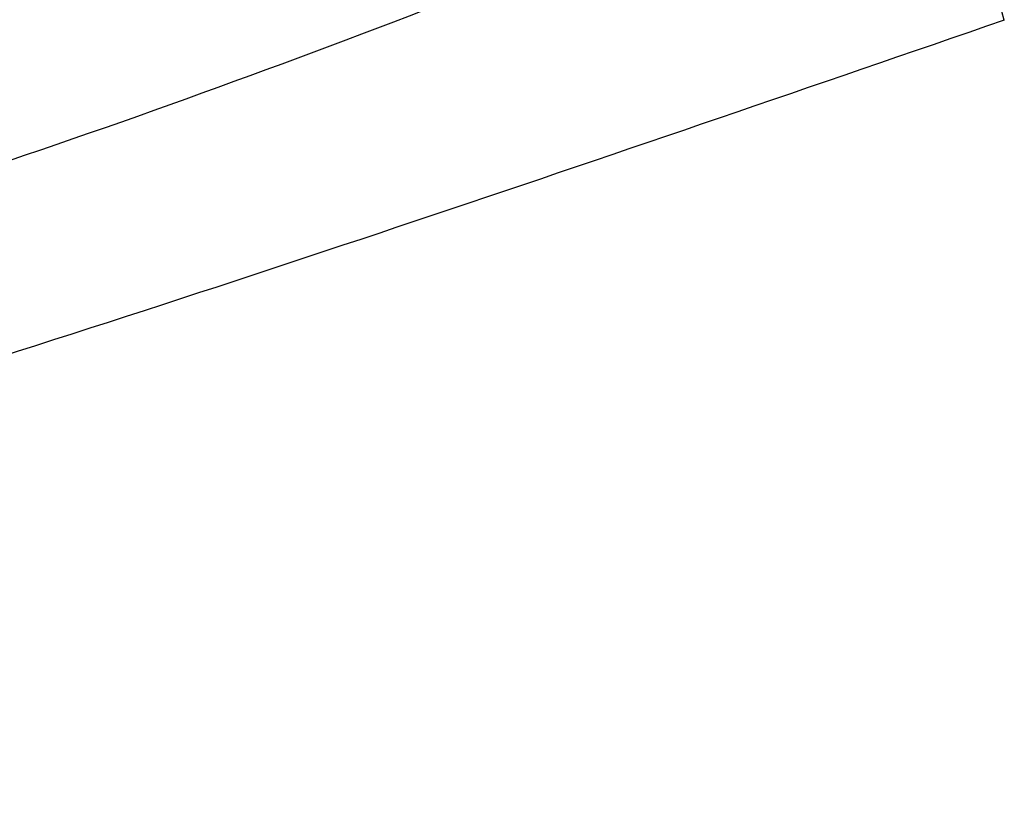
# Model space of a CAD drawing. Header units: millimetres. Extents: x -0.66 to 0.91, y -0.4 to 0.64.
# Tile 192 of 241: x 0.73915 to 0.75053, y 0.16424 to 0.17327. Entities that reach past the tile are written whole.
import ezdxf

# ---------------------------------------------------------------- set-up
doc = ezdxf.new("R2010")
doc.units = ezdxf.units.MM
doc.layers.add('FORMAT', color=7, linetype='Continuous')

msp = doc.modelspace()

# ---------------------------------------------------------------- linework, layer by layer
at = {"layer": 'FORMAT', "color": 7, "linetype": 'Continuous', "lineweight": 25}
msp.add_line((0.750533, 0.173265), (0.750505, 0.173367), dxfattribs=at)
for points, knots in [([(0.7266709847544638, 0.170394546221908), (0.7305027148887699, 0.1713911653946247), (0.7381670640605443, 0.1733846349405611), (0.7452030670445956, 0.1762262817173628), (0.7487214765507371, 0.1776472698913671)], [0, 0, 0, 0, 0.4999420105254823, 1, 1, 1, 1]), ([(0.7255837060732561, 0.1678867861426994), (0.7298087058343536, 0.1689491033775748), (0.7382604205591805, 0.1710741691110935), (0.7459759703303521, 0.1742099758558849), (0.7498345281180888, 0.1757781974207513)], [0, 0, 0, 0, 0.4998985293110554, 1, 1, 1, 1]), ([(0.7505330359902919, 0.1732652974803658), (0.7461396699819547, 0.1717519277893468), (0.7391478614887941, 0.1693434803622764), (0.7290858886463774, 0.1664113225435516), (0.7234757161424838, 0.1649655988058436), (0.7206684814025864, 0.1642421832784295)], [0, 0, 0, 0, 0.4579173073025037, 0.7287510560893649, 1, 1, 1, 1])]:
    msp.add_open_spline(points, degree=3, knots=knots, dxfattribs=at)

doc.saveas('drawing.dxf')
